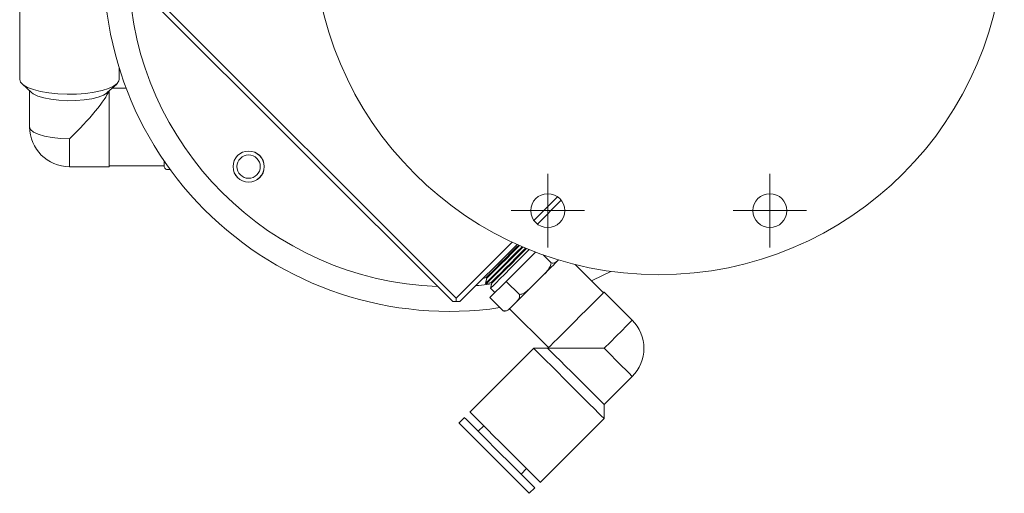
# Model space of a CAD drawing. Header units: inches. Extents: x 1.7 to 30.7, y 1.5 to 21.8.
# Tile 6 of 10: x 25 to 30, y 8.5 to 10.9. Entities that reach past the tile are written whole.
import ezdxf

# ---------------------------------------------------------------- set-up
doc = ezdxf.new("R2010")
doc.units = ezdxf.units.IN
doc.header["$MEASUREMENT"] = 0

# ---------------------------------------------------------------- blocks, each defined once
blk = doc.blocks.new('SW_CENTERMARKSYMBOL_5')
at = {"color": 0, "linetype": 'Continuous', "lineweight": 0}
for p, q in [((0, 0.1), (0, 0.186)), ((0, 0), (0, 0.1)), ((-0.1, 0), (-0.186, 0)), ((0, 0), (-0.1, 0)), ((0, 0), (0, -0.1)), ((0, 0), (0.1, 0)), ((0.1, 0), (0.186, 0)), ((0, -0.1), (0, -0.186))]:
    blk.add_line(p, q, dxfattribs=at)
blk = doc.blocks.new('SW_CENTERMARKSYMBOL_6')
at = {"color": 0, "linetype": 'Continuous', "lineweight": 0}
for p, q in [((0, 0.1), (0, 0.186)), ((0, 0), (0, 0.1)), ((-0.1, 0), (-0.186, 0)), ((0, 0), (-0.1, 0)), ((0, 0), (0, -0.1)), ((0, 0), (0.1, 0)), ((0.1, 0), (0.186, 0)), ((0, -0.1), (0, -0.186))]:
    blk.add_line(p, q, dxfattribs=at)

msp = doc.modelspace()

# ---------------------------------------------------------------- linework, layer by layer
at = {"color": 7, "linetype": 'Continuous', "lineweight": 15}
for p, q in [((27.1638, 9.506), (25.4458, 11.2245)), ((25.4634, 11.2422), (27.1815, 9.5236)), ((24.9704, 11.0686), (24.9703, 10.6324)), ((25.4742, 10.6323), (25.4742, 10.6911)), ((24.9827, 10.6092), (25.0306, 10.5657)), ((25.0207, 10.5748), (25.0207, 10.3916)), ((25.4139, 10.5657), (25.4618, 10.6091)), ((25.5094, 10.5883), (25.4389, 10.5884)), ((25.2222, 10.19), (25.4238, 10.1899)), ((25.4238, 10.1947), (25.7025, 10.1946)), ((25.7025, 10.2073), (25.7025, 10.1989)), ((25.7025, 10.1989), (25.7025, 10.1904)), ((25.7177, 10.1754), (25.7327, 10.1754)), ((27.5749, 9.917), (27.695, 10.037)), ((27.7129, 10.0196), (27.5923, 9.899)), ((27.1815, 9.5236), (27.4652, 9.8073)), ((27.4894, 9.7962), (27.1991, 9.506)), ((27.4345, 9.6089), (27.583, 9.7573)), ((27.6625, 9.7023), (27.6219, 9.743)), ((27.6983, 9.7167), (27.6991, 9.7175)), ((27.9271, 9.5513), (27.7844, 9.694)), ((27.3174, 9.6242), (27.3336, 9.6285)), ((27.3369, 9.6252), (27.3299, 9.5993)), ((27.3336, 9.6285), (27.3369, 9.6252)), ((27.5928, 9.6113), (27.6218, 9.6402)), ((27.3299, 9.5993), (27.333, 9.5963)), ((27.333, 9.5963), (27.3588, 9.6032)), ((27.3521, 9.5265), (27.4345, 9.6089)), ((27.3621, 9.6), (27.3552, 9.5741)), ((27.3588, 9.6032), (27.3621, 9.6)), ((27.5018, 9.5416), (27.4345, 9.6089)), ((27.5639, 9.5824), (27.5928, 9.6113)), ((27.4194, 9.4593), (27.3521, 9.5265)), ((27.3552, 9.5741), (27.3774, 9.5518)), ((28.0729, 9.4121), (27.9304, 9.5546)), ((27.1815, 9.506), (27.1638, 9.506)), ((27.1815, 9.5236), (27.1815, 9.506)), ((27.1815, 9.506), (27.1991, 9.506)), ((27.4564, 9.4749), (27.4713, 9.4897)), ((27.4713, 9.4897), (27.4861, 9.5046)), ((27.4516, 9.4701), (27.6487, 9.2729)), ((27.5739, 9.2695), (27.2509, 8.9466)), ((27.6452, 9.2695), (27.5739, 9.2695)), ((27.6453, 9.2696), (27.6452, 9.2695)), ((27.9302, 8.9843), (28.0729, 9.127)), ((27.9302, 8.9131), (27.9302, 8.9843)), ((27.2231, 8.9187), (27.1952, 8.8909)), ((27.3205, 8.877), (27.2927, 8.8491)), ((27.6072, 8.5902), (27.9302, 8.9131)), ((27.5098, 8.632), (27.5376, 8.6598)), ((27.5515, 8.5345), (27.5794, 8.5624))]:
    msp.add_line(p, q, dxfattribs=at)
at = {"color": 7, "linetype": 'Continuous', "lineweight": 15, "flags": 128}
for points in [[(25.4742, 10.6323), (25.4731, 10.6252), (25.464, 10.6113), (25.4462, 10.5981), (25.4203, 10.5862), (25.3873, 10.5759), (25.3482, 10.5677), (25.3047, 10.5618), (25.2581, 10.5584), (25.2103, 10.5578), (25.1628, 10.5598), (25.1176, 10.5644), (25.0761, 10.5715), (25.0399, 10.5808), (25.0103, 10.592), (24.9883, 10.6046), (24.9748, 10.6183), (24.9703, 10.6324), (24.9703, 10.6324)], [(25.4238, 10.1899), (25.4238, 10.19), (25.4238, 10.1957), (25.4238, 10.2106), (25.4238, 10.234), (25.4238, 10.2647), (25.4238, 10.3014), (25.4238, 10.3423), (25.4238, 10.3854), (25.4238, 10.4289), (25.4238, 10.4706), (25.4238, 10.5086), (25.4238, 10.5411), (25.4238, 10.5667), (25.4238, 10.5747)], [(25.4139, 10.5657), (25.4133, 10.5651), (25.395, 10.5534), (25.3686, 10.5431), (25.3354, 10.5348), (25.2969, 10.5287), (25.2549, 10.5253), (25.2113, 10.5246), (25.1683, 10.5267), (25.1278, 10.5315), (25.0918, 10.5387), (25.0618, 10.5481), (25.0393, 10.5592), (25.0306, 10.5657)], [(25.2222, 10.3318), (25.1774, 10.3333), (25.1348, 10.3377), (25.0965, 10.3448), (25.0646, 10.3543), (25.0406, 10.3656), (25.0257, 10.3783), (25.0207, 10.3916)], [(25.2222, 10.19), (25.2222, 10.1922), (25.2222, 10.2038), (25.2222, 10.2248), (25.2222, 10.2542), (25.2222, 10.2904), (25.2222, 10.3318)], [(25.7025, 10.2073), (25.7025, 10.2143), (25.7025, 10.2182)], [(27.5154, 9.7847), (27.4873, 9.7566), (27.458, 9.7274), (27.4291, 9.6985), (27.4019, 9.6713), (27.3777, 9.6471), (27.3575, 9.6269), (27.3424, 9.6119), (27.3331, 9.6025), (27.3299, 9.5993)], [(27.5196, 9.7829), (27.5185, 9.7818), (27.4903, 9.7536), (27.461, 9.7244), (27.4321, 9.6955), (27.4049, 9.6683), (27.3807, 9.644), (27.3606, 9.6239), (27.3455, 9.6088), (27.3361, 9.5995), (27.333, 9.5963)], [(27.4976, 9.7925), (27.4867, 9.7816), (27.4595, 9.7544), (27.4319, 9.7268), (27.4055, 9.7004), (27.3815, 9.6764), (27.3614, 9.6563), (27.3462, 9.6412), (27.3368, 9.6317), (27.3336, 9.6285)], [(27.5022, 9.7905), (27.49, 9.7783), (27.4628, 9.7511), (27.4352, 9.7235), (27.4087, 9.6971), (27.3848, 9.6732), (27.3647, 9.6531), (27.3495, 9.6379), (27.3401, 9.6284), (27.3369, 9.6252)], [(27.5329, 9.7773), (27.512, 9.7563), (27.4848, 9.7291), (27.4572, 9.7016), (27.4307, 9.6751), (27.4068, 9.6512), (27.3867, 9.6311), (27.3715, 9.6159), (27.362, 9.6065), (27.3588, 9.6032)], [(27.5376, 9.7754), (27.5153, 9.7531), (27.488, 9.7259), (27.4605, 9.6983), (27.434, 9.6718), (27.4101, 9.6479), (27.39, 9.6278), (27.3748, 9.6126), (27.3653, 9.6032), (27.3621, 9.6)], [(27.551, 9.7699), (27.5407, 9.7596), (27.5125, 9.7314), (27.4833, 9.7021), (27.4544, 9.6732), (27.4272, 9.646), (27.4029, 9.6218), (27.3828, 9.6017), (27.3677, 9.5866), (27.3583, 9.5772), (27.3552, 9.5741)], [(27.6983, 9.7167), (27.6905, 9.7089), (27.6821, 9.7006), (27.6732, 9.6916), (27.6637, 9.6821), (27.6538, 9.6722), (27.6434, 9.6618), (27.6327, 9.6511), (27.6218, 9.6402)], [(27.9636, 9.6592), (27.8733, 9.6148), (27.8666, 9.6118)], [(27.2805, 9.5873), (27.2962, 9.5887), (27.361, 9.596)], [(27.5639, 9.5824), (27.5529, 9.5713), (27.5421, 9.5606), (27.5316, 9.5501), (27.5215, 9.54), (27.5119, 9.5303), (27.5027, 9.5212), (27.4941, 9.5126), (27.4861, 9.5046)], [(27.9304, 9.5546), (27.9296, 9.5538), (27.923, 9.5472), (27.91, 9.5342), (27.8914, 9.5156), (27.8679, 9.4921), (27.8406, 9.4649), (27.8109, 9.4352), (27.7802, 9.4044), (27.7497, 9.374), (27.7211, 9.3453), (27.6956, 9.3198), (27.6744, 9.2986), (27.6585, 9.2828), (27.6486, 9.2729), (27.6453, 9.2696)], [(27.4564, 9.4749), (27.4532, 9.4716), (27.4508, 9.4692), (27.4492, 9.4677), (27.4486, 9.4671), (27.4486, 9.4671)], [(28.0729, 9.4121), (28.0694, 9.4085), (28.0588, 9.3979), (28.0418, 9.381), (28.0193, 9.3584), (27.9922, 9.3314), (27.9621, 9.3013), (27.9304, 9.2695)], [(27.5739, 9.2695), (27.5747, 9.2687), (27.5811, 9.2622), (27.5937, 9.2497), (27.612, 9.2313), (27.6354, 9.208), (27.663, 9.1804), (27.6938, 9.1495), (27.7267, 9.1166), (27.7605, 9.0828), (27.794, 9.0493), (27.8261, 9.0172), (27.8554, 8.9879), (27.881, 8.9623), (27.9019, 8.9414), (27.9174, 8.9258), (27.927, 8.9163), (27.9302, 8.9131), (27.9302, 8.9131)], [(27.6452, 9.2695), (27.646, 9.2686), (27.6526, 9.262), (27.6656, 9.249), (27.6842, 9.2304), (27.7077, 9.2069), (27.7349, 9.1797), (27.7646, 9.15), (27.7954, 9.1192), (27.8258, 9.0888), (27.8544, 9.0601), (27.88, 9.0346), (27.9011, 9.0134), (27.917, 8.9975), (27.9269, 8.9877), (27.9302, 8.9843), (27.9302, 8.9843)], [(27.9304, 9.2695), (27.8809, 9.2696), (27.8329, 9.2696), (27.7879, 9.2696), (27.7471, 9.2696), (27.712, 9.2696), (27.6835, 9.2696), (27.6625, 9.2696), (27.6496, 9.2696), (27.6453, 9.2696)], [(27.9304, 9.2695), (27.9621, 9.2378), (27.9922, 9.2077), (28.0192, 9.1807), (28.0418, 9.1581), (28.0588, 9.1411), (28.0693, 9.1306), (28.0729, 9.127)], [(27.2509, 8.9466), (27.2517, 8.9458), (27.2581, 8.9394), (27.2707, 8.9268), (27.289, 8.9085), (27.3124, 8.8851), (27.34, 8.8575), (27.3708, 8.8267), (27.4037, 8.7937), (27.4375, 8.7599), (27.4711, 8.7264), (27.5031, 8.6944), (27.5324, 8.665), (27.558, 8.6394), (27.5789, 8.6185), (27.5945, 8.603), (27.604, 8.5934), (27.6072, 8.5902)], [(27.1952, 8.8909), (27.1961, 8.8901), (27.2025, 8.8837), (27.215, 8.8711), (27.2334, 8.8528), (27.2567, 8.8294), (27.2843, 8.8018), (27.3151, 8.771), (27.348, 8.7381), (27.3819, 8.7042), (27.4154, 8.6707), (27.4474, 8.6387), (27.4767, 8.6094), (27.5023, 8.5837), (27.5232, 8.5628), (27.5388, 8.5473), (27.5483, 8.5377), (27.5515, 8.5345), (27.5515, 8.5345)], [(27.2231, 8.9187), (27.2239, 8.9179), (27.2303, 8.9115), (27.2429, 8.8989), (27.2612, 8.8806), (27.2846, 8.8572), (27.3122, 8.8296), (27.343, 8.7988), (27.3759, 8.7659), (27.4097, 8.7321), (27.4432, 8.6985), (27.4752, 8.6665), (27.5046, 8.6372), (27.5302, 8.6116), (27.5511, 8.5906), (27.5666, 8.5751), (27.5762, 8.5656), (27.5794, 8.5624), (27.5794, 8.5624)]]:
    msp.add_lwpolyline(points, dxfattribs=at)
at = {"color": 7, "linetype": 'Continuous', "lineweight": 15}
for centre, radius in [((26.1299, 10.1904), 0.079), ((26.1299, 10.1904), 0.0787), ((26.1299, 10.1904), 0.0591), ((27.6448, 9.9672), 0.086), ((28.7698, 9.9672), 0.086)]:
    msp.add_circle(centre, radius, dxfattribs=at)
for centre, radius, start, end in [((27.1465, 11.2067), 1.75, 171.1814, 278.4265), ((28.2073, 11.3922), 1.75, 180, 0), ((27.1465, 11.2067), 1.625, 182.0849, 267.898), ((25.2222, 10.3915), 0.2016, 179.9915, 269.9915), ((27.4272, 9.4885), 0.0303, 260.6164, 314.9915), ((27.9304, 9.2695), 0.2016, 314.9915, 44.9915)]:
    msp.add_arc(centre, radius, start, end, dxfattribs=at)
msp.add_ellipse((25.2222, 10.3915), major_axis=(0.1993, 0.1993), ratio=0.151623, start_param=4.561912, end_param=5.978018, dxfattribs=at)
for points, knots in [([(25.7064, 10.2158), (25.7052, 10.2147), (25.7021, 10.2119), (25.7023, 10.209), (25.7025, 10.2073)], [0, 0, 0, 0, 0.40705, 1, 1, 1, 1]), ([(25.7025, 10.1904), (25.7025, 10.1901), (25.7025, 10.1874), (25.7034, 10.1832), (25.7082, 10.1783), (25.715, 10.1762), (25.7177, 10.1754)], [0, 0, 0, 0, 0.052873, 0.517957, 0.809656, 1, 1, 1, 1]), ([(27.6218, 9.6402), (27.6227, 9.6411), (27.6319, 9.6504), (27.6457, 9.6653), (27.6591, 9.6856), (27.6615, 9.6976), (27.6625, 9.7023)], [0, 0, 0, 0, 0.052977, 0.518036, 0.809721, 1, 1, 1, 1]), ([(27.6625, 9.7023), (27.666, 9.7019), (27.6775, 9.7003), (27.6883, 9.7073), (27.6954, 9.714), (27.6983, 9.7167)], [0, 0, 0, 0, 0.204334, 0.673302, 1, 1, 1, 1]), ([(27.5018, 9.5416), (27.5068, 9.5427), (27.5235, 9.5464), (27.5438, 9.5628), (27.5581, 9.5767), (27.5639, 9.5824)], [0, 0, 0, 0, 0.204356, 0.673363, 1, 1, 1, 1]), ([(27.4861, 9.5046), (27.4866, 9.5051), (27.4913, 9.5098), (27.498, 9.5178), (27.5033, 9.5298), (27.5022, 9.5383), (27.5018, 9.5416)], [0, 0, 0, 0, 0.052876, 0.517957, 0.809654, 1, 1, 1, 1]), ([(27.4194, 9.4593), (27.4229, 9.4589), (27.4346, 9.4575), (27.446, 9.465), (27.4534, 9.472), (27.4564, 9.4749)], [0, 0, 0, 0, 0.204334, 0.673303, 1, 1, 1, 1])]:
    msp.add_open_spline(points, degree=3, knots=knots, dxfattribs=at)

# ---------------------------------------------------------------- block references
at = {"color": 7, "linetype": 'Continuous', "lineweight": 0}
for name, p in [('SW_CENTERMARKSYMBOL_6', (27.6448, 9.9672)), ('SW_CENTERMARKSYMBOL_5', (28.7698, 9.9672))]:
    msp.add_blockref(name, p, dxfattribs=at)

doc.saveas('drawing.dxf')
